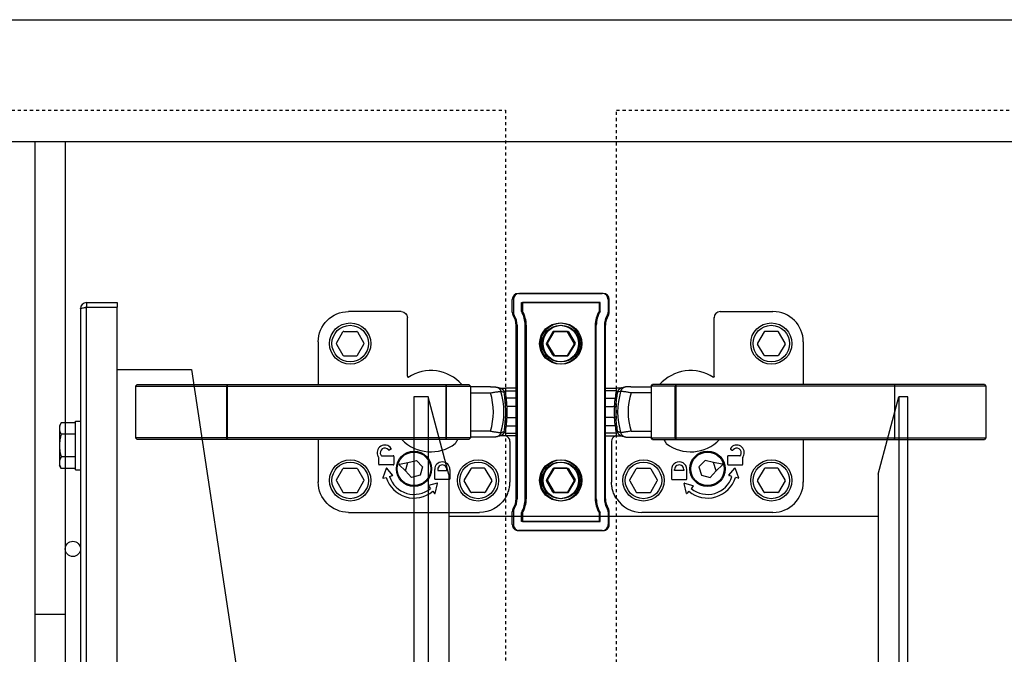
# Model space of a CAD drawing. Header units: millimetres. Extents: x -56303 to -45239, y -20463 to -4540.
# Tile 158 of 256: x -49528 to -49496, y -15296 to -15276. Entities that reach past the tile are written whole.
import ezdxf

# ---------------------------------------------------------------- set-up
doc = ezdxf.new("R2010")
doc.units = ezdxf.units.MM
doc.linetypes.add('Dashed3cust', pattern=[2, 1, -1])
doc.layers.add('_HVAC_urzadzenia', color=220, linetype='Continuous', lineweight=35)

# ---------------------------------------------------------------- blocks, each defined once
blk = doc.blocks.new('A$C69557CD5')
at = {"lineweight": -3}
for p, q in [((384.56, 925), (2974.56, 925)), ((386.56, 885), (2972.56, 885)), ((958.56, 885), (958.56, 130)), ((958.56, 885), (968.56, 885)), ((968.56, 885), (968.56, 130)), ((1094.57, 761.76), (1235.6, 761.76)), ((968.56, 729.47), (958.56, 729.47))]:
    blk.add_line(p, q, dxfattribs=at)
at = {"linetype": 'Dashed3cust', "lineweight": -3}
for p, q in [((782.96, 895.31), (1113.16, 895.31)), ((1113.16, 895.31), (1113.16, 119.69)), ((1149.68, 895.31), (1844.44, 895.31)), ((1149.68, 119.69), (1149.68, 895.31))]:
    blk.add_line(p, q, dxfattribs=at)
at = {"linetype": 'Continuous', "lineweight": -3}
for p, q in [((1117.42, 835.04), (1144.92, 835.04)), ((1145.28, 835.04), (1117.78, 835.04)), ((975.56, 832), (985.56, 832)), ((975.56, 832), (975.56, 830.5)), ((985.56, 832), (985.56, 830.5)), ((1115.42, 828.84), (1115.42, 833.04)), ((1115.78, 833.04), (1115.78, 828.84)), ((1118.42, 829.12), (1118.42, 832.04)), ((1118.42, 832.04), (1143.92, 832.04)), ((1118.78, 832.04), (1118.78, 829.12)), ((1144.28, 832.04), (1118.78, 832.04)), ((1143.92, 832.04), (1143.92, 829.12)), ((1144.28, 829.12), (1144.28, 832.04)), ((1146.92, 833.04), (1146.92, 828.84)), ((1147.28, 828.84), (1147.28, 833.04)), ((973.56, 830), (973.56, 204)), ((975.42, 830.48), (975.56, 830.5)), ((975.56, 830.5), (985.56, 830.5)), ((975.56, 203.5), (975.56, 830.5)), ((985.56, 203.5), (985.56, 830.5)), ((1078.97, 829.04), (1061.65, 829.04)), ((1183.73, 829.04), (1201.05, 829.04)), ((1080.97, 807.86), (1080.97, 827.05)), ((1181.73, 807.86), (1181.73, 827.05)), ((1057.64, 818.69), (1059.77, 822.39)), ((1060.03, 822.54), (1064.3, 822.54)), ((1064.56, 822.39), (1066.7, 818.69)), ((1116.67, 767.54), (1116.67, 824.54)), ((1117.03, 824.54), (1117.03, 767.54)), ((1119.67, 767.54), (1119.67, 824.54)), ((1120.03, 824.54), (1120.03, 767.54)), ((1128.77, 822.39), (1126.64, 818.69)), ((1127, 818.69), (1129.14, 822.39)), ((1133.3, 822.54), (1129.03, 822.54)), ((1129.4, 822.54), (1133.67, 822.54)), ((1135.7, 818.69), (1133.56, 822.39)), ((1133.93, 822.39), (1136.07, 818.69)), ((1142.67, 824.54), (1142.67, 767.54)), ((1143.03, 767.54), (1143.03, 824.54)), ((1145.67, 824.54), (1145.67, 767.54)), ((1146.03, 767.54), (1146.03, 824.54)), ((1198.14, 822.39), (1196, 818.69)), ((1202.67, 822.54), (1198.4, 822.54)), ((1205.07, 818.69), (1202.93, 822.39)), ((1051.67, 819.06), (1051.67, 805.04)), ((1211.03, 819.06), (1211.03, 805.04)), ((1057.64, 818.39), (1059.77, 814.69)), ((1064.56, 814.69), (1066.7, 818.39)), ((1128.77, 814.69), (1126.64, 818.39)), ((1127, 818.39), (1129.14, 814.69)), ((1135.7, 818.39), (1133.56, 814.69)), ((1133.93, 814.69), (1136.07, 818.39)), ((1198.14, 814.69), (1196, 818.39)), ((1205.07, 818.39), (1202.93, 814.69)), ((1060.03, 814.54), (1064.3, 814.54)), ((1133.3, 814.54), (1129.03, 814.54)), ((1129.4, 814.54), (1133.67, 814.54)), ((1202.67, 814.54), (1198.4, 814.54)), ((985.56, 810), (1010.06, 810)), ((1010.06, 810), (1085.06, 310.01)), ((992.17, 805.04), (991.67, 804.54)), ((991.67, 804.54), (991.67, 787.54)), ((991.67, 804.54), (1101.67, 804.54)), ((992.17, 805.04), (1101.17, 805.04)), ((1021.72, 805.04), (1021.62, 804.54)), ((1021.62, 787.54), (1021.62, 804.54)), ((1021.72, 805.04), (1021.72, 787.04)), ((1082.92, 805.04), (1082.93, 805.05)), ((1093.56, 805.04), (1093.77, 804.54)), ((1093.56, 805.04), (1093.56, 787.04)), ((1093.77, 787.54), (1093.77, 804.54)), ((1101.67, 804.54), (1101.17, 805.04)), ((1101.19, 805.03), (1101.25, 804.97)), ((1101.25, 804.97), (1101.34, 804.88)), ((1101.34, 804.88), (1101.43, 804.79)), ((1101.43, 804.79), (1101.51, 804.7)), ((1101.51, 804.7), (1101.67, 804.54)), ((1101.67, 804.54), (1101.67, 787.54)), ((1108.3, 804.34), (1101.67, 804.34)), ((1101.67, 802.34), (1108.22, 802.34)), ((1108.3, 804.34), (1108.46, 804.34)), ((1108.46, 804.34), (1108.63, 804.33)), ((1108.63, 804.33), (1108.78, 804.33)), ((1108.78, 804.33), (1108.93, 804.33)), ((1108.93, 804.33), (1109.06, 804.33)), ((1109.06, 804.33), (1109.18, 804.32)), ((1109.18, 804.32), (1109.29, 804.32)), ((1109.29, 804.32), (1109.39, 804.31)), ((1109.39, 804.31), (1109.49, 804.31)), ((1109.49, 804.31), (1109.57, 804.3)), ((1109.57, 804.3), (1109.65, 804.3)), ((1109.65, 804.3), (1109.69, 804.3)), ((1109.69, 804.3), (1109.73, 804.29)), ((1109.73, 804.29), (1109.76, 804.29)), ((1109.76, 804.29), (1109.79, 804.29)), ((1109.79, 804.29), (1109.83, 804.28)), ((1109.83, 804.28), (1109.86, 804.28)), ((1109.86, 804.28), (1109.89, 804.28)), ((1109.89, 804.28), (1109.92, 804.27)), ((1109.92, 804.27), (1109.95, 804.27)), ((1109.95, 804.27), (1109.98, 804.27)), ((1109.98, 804.27), (1110.01, 804.26)), ((1110.01, 804.26), (1110.04, 804.26)), ((1110.04, 804.26), (1110.07, 804.25)), ((1110.07, 804.25), (1110.1, 804.25)), ((1110.1, 804.25), (1110.13, 804.24)), ((1110.13, 804.24), (1110.16, 804.24)), ((1110.16, 804.24), (1110.19, 804.23)), ((1110.19, 804.23), (1110.22, 804.22)), ((1110.22, 804.22), (1110.25, 804.22)), ((1110.25, 804.22), (1110.28, 804.21)), ((1110.28, 804.21), (1110.3, 804.21)), ((1110.3, 804.21), (1110.84, 804.06)), ((1110.84, 804.06), (1111.4, 803.91)), ((1111.33, 803.93), (1111.33, 803.93)), ((1111.33, 803.93), (1111.34, 803.93)), ((1111.34, 803.93), (1111.36, 803.93)), ((1111.36, 803.93), (1111.37, 803.93)), ((1111.37, 803.93), (1111.41, 803.93)), ((1111.41, 803.93), (1111.45, 803.92)), ((1111.45, 803.92), (1111.5, 803.92)), ((1111.5, 803.92), (1111.56, 803.91)), ((1111.56, 803.91), (1111.62, 803.91)), ((1111.62, 803.91), (1111.7, 803.91)), ((1111.7, 803.91), (1111.78, 803.9)), ((1111.78, 803.9), (1111.87, 803.9)), ((1111.87, 803.9), (1111.97, 803.89)), ((1111.97, 803.89), (1112.07, 803.89)), ((1112.07, 803.89), (1112.19, 803.89)), ((1112.19, 803.89), (1112.32, 803.88)), ((1112.32, 803.88), (1112.45, 803.88)), ((1112.45, 803.88), (1112.6, 803.88)), ((1112.6, 803.88), (1112.76, 803.88)), ((1112.76, 803.88), (1112.92, 803.87)), ((1112.92, 803.87), (1113.1, 803.87)), ((1116.67, 803.87), (1113.1, 803.87)), ((1113.16, 803.87), (1113.16, 802.96)), ((1113.16, 802.96), (1116.67, 802.96)), ((1146.03, 803.87), (1149.6, 803.87)), ((1149.54, 802.96), (1146.03, 802.96)), ((1149.54, 803.87), (1149.54, 802.96)), ((1149.78, 803.87), (1149.6, 803.87)), ((1149.95, 803.88), (1149.78, 803.87)), ((1150.1, 803.88), (1149.95, 803.88)), ((1150.25, 803.88), (1150.1, 803.88)), ((1150.39, 803.88), (1150.25, 803.88)), ((1150.51, 803.89), (1150.39, 803.88)), ((1150.63, 803.89), (1150.51, 803.89)), ((1150.74, 803.89), (1150.63, 803.89)), ((1150.84, 803.9), (1150.74, 803.89)), ((1150.93, 803.9), (1150.84, 803.9)), ((1151.01, 803.91), (1150.93, 803.9)), ((1151.08, 803.91), (1151.01, 803.91)), ((1151.15, 803.91), (1151.08, 803.91)), ((1151.2, 803.92), (1151.15, 803.91)), ((1151.25, 803.92), (1151.2, 803.92)), ((1151.3, 803.93), (1151.25, 803.92)), ((1151.86, 804.06), (1151.3, 803.91)), ((1151.33, 803.93), (1151.3, 803.93)), ((1151.35, 803.93), (1151.33, 803.93)), ((1151.36, 803.93), (1151.35, 803.93)), ((1151.37, 803.93), (1151.36, 803.93)), ((1151.37, 803.93), (1151.37, 803.93)), ((1152.4, 804.21), (1151.86, 804.06)), ((1152.42, 804.21), (1152.4, 804.21)), ((1152.45, 804.22), (1152.42, 804.21)), ((1152.48, 804.22), (1152.45, 804.22)), ((1152.51, 804.23), (1152.48, 804.22)), ((1152.54, 804.24), (1152.51, 804.23)), ((1152.57, 804.24), (1152.54, 804.24)), ((1152.6, 804.25), (1152.57, 804.24)), ((1152.63, 804.25), (1152.6, 804.25)), ((1152.66, 804.26), (1152.63, 804.25)), ((1152.69, 804.26), (1152.66, 804.26)), ((1152.72, 804.27), (1152.69, 804.26)), ((1152.75, 804.27), (1152.72, 804.27)), ((1152.78, 804.27), (1152.75, 804.27)), ((1152.81, 804.28), (1152.78, 804.27)), ((1152.84, 804.28), (1152.81, 804.28)), ((1152.88, 804.28), (1152.84, 804.28)), ((1152.91, 804.29), (1152.88, 804.28)), ((1152.94, 804.29), (1152.91, 804.29)), ((1152.98, 804.29), (1152.94, 804.29)), ((1153.01, 804.3), (1152.98, 804.29)), ((1153.05, 804.3), (1153.01, 804.3)), ((1153.13, 804.3), (1153.05, 804.3)), ((1153.22, 804.31), (1153.13, 804.3)), ((1153.31, 804.31), (1153.22, 804.31)), ((1153.41, 804.32), (1153.31, 804.31)), ((1153.52, 804.32), (1153.41, 804.32)), ((1153.64, 804.33), (1153.52, 804.32)), ((1153.78, 804.33), (1153.64, 804.33)), ((1153.92, 804.33), (1153.78, 804.33)), ((1154.08, 804.33), (1153.92, 804.33)), ((1154.24, 804.34), (1154.08, 804.33)), ((1154.41, 804.34), (1154.24, 804.34)), ((1154.41, 804.34), (1161.03, 804.34)), ((1161.03, 802.34), (1154.48, 802.34)), ((1161.03, 804.54), (1161.53, 805.04)), ((1161.19, 804.7), (1161.03, 804.54)), ((1161.03, 804.54), (1161.03, 787.54)), ((1271.03, 804.54), (1161.03, 804.54)), ((1161.28, 804.79), (1161.19, 804.7)), ((1161.36, 804.88), (1161.28, 804.79)), ((1161.45, 804.97), (1161.36, 804.88)), ((1161.52, 805.03), (1161.45, 804.97)), ((1270.53, 805.04), (1161.53, 805.04)), ((1169.15, 805.04), (1168.93, 804.54)), ((1168.93, 787.54), (1168.93, 804.54)), ((1169.15, 805.04), (1169.15, 787.04)), ((1179.78, 805.04), (1179.77, 805.05)), ((1240.98, 805.04), (1240.98, 787.04)), ((1240.98, 805.04), (1241.09, 804.54)), ((1241.09, 787.54), (1241.09, 804.54)), ((1270.53, 805.04), (1271.03, 804.54)), ((1271.03, 804.54), (1271.03, 787.54)), ((1083.07, 801), (1083.07, 323.28)), ((1087.74, 801), (1083.07, 801)), ((1094.57, 775.5), (1087.74, 801)), ((1087.74, 801), (1087.74, 307.33)), ((1116.67, 800.56), (1113.47, 800.56)), ((1146.03, 800.56), (1149.24, 800.56)), ((1235.6, 775.63), (1242.4, 801)), ((1242.4, 801), (1242.4, 233)), ((1245.37, 801), (1242.4, 801)), ((1245.37, 233), (1245.37, 801)), ((1116.67, 797.84), (1113.7, 797.84)), ((1146.03, 797.84), (1149, 797.84)), ((971.96, 793), (973.56, 793)), ((971.96, 777), (971.96, 793)), ((1113.7, 794.25), (1116.67, 794.25)), ((1149, 794.25), (1146.03, 794.25)), ((967.24, 792.51), (966.66, 791.5)), ((966.66, 791.5), (966.66, 778.5)), ((971.96, 792.51), (967.24, 792.51)), ((1108.22, 789.75), (1101.67, 789.75)), ((1113.47, 791.53), (1116.67, 791.53)), ((1149.24, 791.53), (1146.03, 791.53)), ((1154.48, 789.75), (1161.03, 789.75)), ((971.96, 788.75), (967.24, 788.75)), ((991.67, 787.54), (992.17, 787.04)), ((1101.67, 787.54), (991.67, 787.54)), ((1101.17, 787.04), (992.17, 787.04)), ((1021.72, 787.04), (1021.62, 787.54)), ((1051.67, 787.04), (1051.67, 773.03)), ((1093.56, 787.04), (1093.77, 787.54)), ((1101.17, 787.04), (1101.67, 787.54)), ((1101.25, 787.12), (1101.19, 787.05)), ((1101.34, 787.21), (1101.25, 787.12)), ((1101.43, 787.3), (1101.34, 787.21)), ((1101.51, 787.39), (1101.43, 787.3)), ((1101.6, 787.48), (1101.51, 787.39)), ((1108.3, 787.75), (1101.67, 787.75)), ((1108.46, 787.75), (1108.3, 787.75)), ((1108.63, 787.75), (1108.46, 787.75)), ((1108.78, 787.76), (1108.63, 787.75)), ((1108.93, 787.76), (1108.78, 787.76)), ((1109.06, 787.76), (1108.93, 787.76)), ((1109.18, 787.77), (1109.06, 787.76)), ((1109.29, 787.77), (1109.18, 787.77)), ((1109.39, 787.77), (1109.29, 787.77)), ((1109.49, 787.78), (1109.39, 787.77)), ((1109.57, 787.78), (1109.49, 787.78)), ((1109.65, 787.79), (1109.57, 787.78)), ((1109.69, 787.79), (1109.65, 787.79)), ((1109.73, 787.79), (1109.69, 787.79)), ((1109.76, 787.8), (1109.73, 787.79)), ((1109.79, 787.8), (1109.76, 787.8)), ((1109.83, 787.8), (1109.79, 787.8)), ((1109.86, 787.81), (1109.83, 787.8)), ((1109.89, 787.81), (1109.86, 787.81)), ((1109.92, 787.81), (1109.89, 787.81)), ((1109.95, 787.82), (1109.92, 787.81)), ((1109.98, 787.82), (1109.95, 787.82)), ((1110.01, 787.83), (1109.98, 787.82)), ((1110.04, 787.83), (1110.01, 787.83)), ((1110.07, 787.83), (1110.04, 787.83)), ((1110.1, 787.84), (1110.07, 787.83)), ((1110.13, 787.84), (1110.1, 787.84)), ((1110.16, 787.85), (1110.13, 787.84)), ((1110.19, 787.86), (1110.16, 787.85)), ((1110.22, 787.86), (1110.19, 787.86)), ((1110.25, 787.87), (1110.22, 787.86)), ((1110.28, 787.88), (1110.25, 787.87)), ((1110.66, 787.98), (1110.28, 787.88)), ((1111.22, 788.12), (1110.66, 787.98)), ((1111.4, 788.17), (1111.22, 788.12)), ((1111.34, 788.16), (1111.33, 788.15)), ((1111.35, 788.16), (1111.34, 788.16)), ((1111.37, 788.16), (1111.35, 788.16)), ((1111.39, 788.16), (1111.37, 788.16)), ((1111.43, 788.16), (1111.39, 788.16)), ((1111.48, 788.17), (1111.43, 788.16)), ((1111.53, 788.17), (1111.48, 788.17)), ((1111.6, 788.18), (1111.53, 788.17)), ((1111.67, 788.18), (1111.6, 788.18)), ((1111.75, 788.19), (1111.67, 788.18)), ((1111.84, 788.19), (1111.75, 788.19)), ((1111.94, 788.19), (1111.84, 788.19)), ((1112.05, 788.2), (1111.94, 788.19)), ((1112.16, 788.2), (1112.05, 788.2)), ((1112.29, 788.2), (1112.16, 788.2)), ((1112.43, 788.21), (1112.29, 788.2)), ((1112.58, 788.21), (1112.43, 788.21)), ((1112.75, 788.21), (1112.58, 788.21)), ((1112.92, 788.21), (1112.75, 788.21)), ((1113.1, 788.22), (1112.92, 788.21)), ((1116.67, 788.22), (1113.1, 788.22)), ((1113.16, 789.13), (1113.16, 788.22)), ((1113.16, 789.13), (1116.67, 789.13)), ((1114.67, 786.35), (1114.67, 773.03)), ((1149.54, 789.13), (1146.03, 789.13)), ((1146.03, 788.22), (1149.61, 788.22)), ((1148.03, 786.35), (1148.03, 773.03)), ((1149.54, 789.13), (1149.54, 788.22)), ((1149.61, 788.22), (1149.79, 788.21)), ((1149.79, 788.21), (1149.96, 788.21)), ((1149.96, 788.21), (1150.12, 788.21)), ((1150.12, 788.21), (1150.27, 788.21)), ((1150.27, 788.21), (1150.41, 788.2)), ((1150.41, 788.2), (1150.54, 788.2)), ((1150.54, 788.2), (1150.66, 788.2)), ((1150.66, 788.2), (1150.77, 788.19)), ((1150.77, 788.19), (1150.87, 788.19)), ((1150.87, 788.19), (1150.95, 788.19)), ((1150.95, 788.19), (1151.04, 788.18)), ((1151.04, 788.18), (1151.11, 788.18)), ((1151.11, 788.18), (1151.17, 788.17)), ((1151.17, 788.17), (1151.23, 788.17)), ((1151.23, 788.17), (1151.28, 788.16)), ((1151.28, 788.16), (1151.32, 788.16)), ((1151.3, 788.17), (1151.49, 788.12)), ((1151.32, 788.16), (1151.33, 788.16)), ((1151.33, 788.16), (1151.35, 788.16)), ((1151.35, 788.16), (1151.36, 788.16)), ((1151.36, 788.16), (1151.37, 788.15)), ((1151.49, 788.12), (1152.05, 787.98)), ((1152.05, 787.98), (1152.42, 787.88)), ((1152.42, 787.88), (1152.45, 787.87)), ((1152.45, 787.87), (1152.48, 787.86)), ((1152.48, 787.86), (1152.51, 787.86)), ((1152.51, 787.86), (1152.54, 787.85)), ((1152.54, 787.85), (1152.57, 787.84)), ((1152.57, 787.84), (1152.6, 787.84)), ((1152.6, 787.84), (1152.63, 787.83)), ((1152.63, 787.83), (1152.66, 787.83)), ((1152.66, 787.83), (1152.69, 787.83)), ((1152.69, 787.83), (1152.72, 787.82)), ((1152.72, 787.82), (1152.75, 787.82)), ((1152.75, 787.82), (1152.78, 787.81)), ((1152.78, 787.81), (1152.81, 787.81)), ((1152.81, 787.81), (1152.84, 787.81)), ((1152.84, 787.81), (1152.88, 787.8)), ((1152.88, 787.8), (1152.91, 787.8)), ((1152.91, 787.8), (1152.94, 787.8)), ((1152.94, 787.8), (1152.98, 787.79)), ((1152.98, 787.79), (1153.01, 787.79)), ((1153.01, 787.79), (1153.05, 787.79)), ((1153.05, 787.79), (1153.13, 787.78)), ((1153.13, 787.78), (1153.22, 787.78)), ((1153.22, 787.78), (1153.31, 787.77)), ((1153.31, 787.77), (1153.41, 787.77)), ((1153.41, 787.77), (1153.52, 787.77)), ((1153.52, 787.77), (1153.64, 787.76)), ((1153.64, 787.76), (1153.78, 787.76)), ((1153.78, 787.76), (1153.92, 787.76)), ((1153.92, 787.76), (1154.08, 787.75)), ((1154.08, 787.75), (1154.24, 787.75)), ((1154.24, 787.75), (1154.41, 787.75)), ((1154.41, 787.75), (1161.03, 787.75)), ((1161.53, 787.04), (1161.03, 787.54)), ((1161.03, 787.54), (1271.03, 787.54)), ((1161.1, 787.48), (1161.19, 787.39)), ((1161.19, 787.39), (1161.28, 787.3)), ((1161.28, 787.3), (1161.36, 787.21)), ((1161.36, 787.21), (1161.45, 787.12)), ((1161.45, 787.12), (1161.52, 787.05)), ((1161.53, 787.04), (1270.53, 787.04)), ((1169.15, 787.04), (1168.93, 787.54)), ((1211.03, 787.04), (1211.03, 773.03)), ((1240.98, 787.04), (1241.09, 787.54)), ((1271.03, 787.54), (1270.53, 787.04)), ((1075.53, 783.8), (1075.01, 783.5)), ((1187.17, 783.8), (1187.7, 783.5)), ((971.96, 781.25), (967.24, 781.25)), ((1071.5, 781.19), (1071.38, 781.41)), ((1071.53, 778.85), (1071.53, 781.09)), ((1072.25, 781.91), (1072.34, 781.75)), ((1072.51, 781.65), (1076.33, 781.65)), ((1076.53, 781.45), (1076.53, 778.85)), ((1081.12, 779.46), (1083.96, 780.14)), ((1083.96, 780.14), (1085.97, 778.03)), ((1178.74, 780.14), (1176.74, 778.03)), ((1181.58, 779.46), (1178.74, 780.14)), ((1186.17, 781.45), (1186.17, 778.85)), ((1190.19, 781.65), (1186.37, 781.65)), ((1190.46, 781.91), (1190.36, 781.75)), ((1191.17, 778.85), (1191.17, 781.09)), ((1191.2, 781.19), (1191.32, 781.41)), ((967.24, 777.49), (966.66, 778.5)), ((971.96, 777.49), (967.24, 777.49)), ((971.96, 777), (973.56, 777)), ((1057.64, 773.69), (1059.77, 777.39)), ((1060.03, 777.54), (1064.3, 777.54)), ((1064.56, 777.39), (1066.7, 773.69)), ((1076.33, 778.65), (1071.73, 778.65)), ((1074.04, 777.52), (1072.92, 774.37)), ((1076.1, 775.33), (1074.21, 777.55)), ((1078.26, 778.65), (1080.3, 776.68)), ((1078.34, 778.9), (1081.12, 779.45)), ((1080.29, 776.67), (1081.12, 779.46)), ((1082.3, 774.55), (1080.29, 776.67)), ((1085.97, 778.03), (1085.14, 775.23)), ((1089.93, 774.05), (1089.93, 777.15)), ((1090.93, 777.15), (1090.93, 776.85)), ((1090.93, 776.85), (1093.93, 776.85)), ((1093.93, 776.85), (1093.93, 777.15)), ((1094.93, 777.15), (1094.93, 774.05)), ((1101.77, 777.39), (1099.64, 773.69)), ((1106.3, 777.54), (1102.03, 777.54)), ((1108.7, 773.69), (1106.56, 777.39)), ((1128.77, 777.39), (1126.64, 773.69)), ((1127, 773.69), (1129.14, 777.39)), ((1133.3, 777.54), (1129.03, 777.54)), ((1129.4, 777.54), (1133.67, 777.54)), ((1135.7, 773.69), (1133.56, 777.39)), ((1133.93, 777.39), (1136.07, 773.69)), ((1154, 773.69), (1156.14, 777.39)), ((1156.4, 777.54), (1160.67, 777.54)), ((1160.93, 777.39), (1163.07, 773.69)), ((1167.77, 777.15), (1167.77, 774.05)), ((1168.77, 776.85), (1168.77, 777.15)), ((1171.77, 776.85), (1168.77, 776.85)), ((1171.77, 777.15), (1171.77, 776.85)), ((1172.77, 774.05), (1172.77, 777.15)), ((1176.74, 778.03), (1177.57, 775.23)), ((1180.4, 774.55), (1182.41, 776.67)), ((1182.41, 776.67), (1181.58, 779.46)), ((1184.36, 778.9), (1181.58, 779.45)), ((1184.44, 778.65), (1182.4, 776.68)), ((1186.37, 778.65), (1190.97, 778.65)), ((1186.6, 775.33), (1188.5, 777.55)), ((1188.67, 777.52), (1189.78, 774.37)), ((1198.14, 777.39), (1196, 773.69)), ((1202.67, 777.54), (1198.4, 777.54)), ((1205.07, 773.69), (1202.93, 777.39)), ((1057.64, 773.39), (1059.77, 769.69)), ((1064.56, 769.69), (1066.7, 773.39)), ((1073.05, 774.24), (1073.96, 774.52)), ((1075.1, 774.87), (1076.06, 775.17)), ((1085.14, 775.23), (1082.3, 774.55)), ((1094.73, 773.85), (1090.13, 773.85)), ((1094.57, 775.5), (1094.57, 300.5)), ((1101.77, 769.69), (1099.64, 773.39)), ((1108.7, 773.39), (1106.56, 769.69)), ((1128.77, 769.69), (1126.64, 773.39)), ((1127, 773.39), (1129.14, 769.69)), ((1135.7, 773.39), (1133.56, 769.69)), ((1133.93, 769.69), (1136.07, 773.39)), ((1154, 773.39), (1156.14, 769.69)), ((1160.93, 769.69), (1163.07, 773.39)), ((1167.97, 773.85), (1172.57, 773.85)), ((1177.57, 775.23), (1180.4, 774.55)), ((1187.6, 774.87), (1186.65, 775.17)), ((1189.66, 774.24), (1188.75, 774.52)), ((1198.14, 769.69), (1196, 773.39)), ((1205.07, 773.39), (1202.93, 769.69)), ((1235.6, 775.63), (1235.6, 712.77)), ((1087.88, 771.67), (1088.52, 770.9)), ((1090.72, 772.66), (1087.92, 771.83)), ((1089.29, 769.98), (1089.9, 769.25)), ((1090.07, 769.29), (1090.85, 772.54)), ((1172.63, 769.29), (1171.85, 772.54)), ((1171.98, 772.66), (1174.78, 771.83)), ((1173.42, 769.98), (1172.81, 769.25)), ((1174.83, 771.67), (1174.19, 770.9)), ((1060.03, 769.54), (1064.3, 769.54)), ((1106.3, 769.54), (1102.03, 769.54)), ((1133.3, 769.54), (1129.03, 769.54)), ((1129.4, 769.54), (1133.67, 769.54)), ((1156.4, 769.54), (1160.67, 769.54)), ((1202.67, 769.54), (1198.4, 769.54)), ((1061.65, 763.04), (1104.68, 763.04)), ((1115.42, 759.04), (1115.42, 763.25)), ((1115.78, 763.25), (1115.78, 759.04)), ((1118.42, 760.04), (1118.42, 762.97)), ((1118.78, 762.97), (1118.78, 760.04)), ((1143.92, 762.97), (1143.92, 760.04)), ((1144.28, 760.04), (1144.28, 762.97)), ((1146.92, 763.25), (1146.92, 759.04)), ((1147.28, 759.04), (1147.28, 763.25)), ((1201.05, 763.04), (1158.02, 763.04)), ((1144.92, 757.04), (1117.42, 757.04)), ((1117.78, 757.04), (1145.28, 757.04)), ((1143.92, 760.04), (1118.42, 760.04)), ((1118.78, 760.04), (1144.28, 760.04))]:
    blk.add_line(p, q, dxfattribs=at)
for centre, major_axis, ratio, start_param, end_param in [((1117.42, 833.04), (-1.41, 1.41), 1, -0.785398, 0.785398), ((1117.78, 833.04), (-1.41, 1.41), 1, -0.785398, 0.785398), ((1144.92, 833.04), (1.41, 1.41), 1, 5.497787, 7.068583), ((1145.28, 833.04), (1.41, 1.41), 1, 5.497787, 7.068583), ((975.56, 830), (-1.41, 1.41), 1, -0.785398, 0.785398), ((990.37, 736.67), (-67.17, 67.17), 1, -0.627361, -0.624734), ((1117.42, 828.84), (-1.41, 1.41), 1, 0.785398, 1.351962), ((1117.78, 828.84), (1.41, 1.41), 1, 2.356194, 2.922759), ((1110.67, 824.54), (-6.36, 6.36), 1, 3.926991, 4.460332), ((1111.03, 824.54), (6.36, 6.36), 1, 5.497787, 6.031136), ((1151.67, 824.54), (6.36, 6.36), 1, 1.822846, 2.356194), ((1152.03, 824.54), (-6.36, 6.36), 1, 0.252057, 0.785398), ((1144.92, 828.84), (1.41, 1.41), 1, 4.931223, 5.497787), ((1145.28, 828.84), (-1.41, 1.41), 1, 3.360426, 3.926991), ((1183.74, 827.04), (-1.42, 1.42), 0.997265, -0.784029, 0.784029), ((1201.02, 819.03), (7.09, 7.09), 0.997265, 5.499157, 7.067214), ((1062.17, 818.54), (-4.79, 4.79), 1, 3.926991, 10.210176), ((1110.67, 824.54), (4.24, 4.24), 1, 5.497787, 6.064351), ((1111.03, 824.54), (4.24, 4.24), 1, 5.497787, 6.064351), ((1131.17, 818.54), (-4.79, 4.79), 1, 3.926991, 10.210176), ((1131.53, 818.54), (-4.79, 4.79), 1, 3.926991, 10.210176), ((1151.67, 824.54), (-4.24, 4.24), 1, 0.218834, 0.785398), ((1152.03, 824.54), (-4.24, 4.24), 1, 0.218834, 0.785398), ((1200.53, 818.54), (-4.79, 4.79), 1, 3.926991, 10.210176), ((1062.17, 818.54), (-4.24, 4.24), 1, 3.926991, 10.210176), ((1060.03, 822.24), (-0.212, 0.212), 1, -0.785398, 0.261799), ((1064.3, 822.24), (0.212, 0.212), 1, 6.021386, 7.068583), ((1131.17, 818.54), (-4.24, 4.24), 1, 3.926991, 10.210176), ((1131.53, 818.54), (-4.24, 4.24), 1, 3.926991, 10.210176), ((1129.03, 822.24), (-0.212, 0.212), 1, -0.785398, 0.261799), ((1129.4, 822.24), (0.212, 0.212), 1, 0.785398, 1.832596), ((1133.3, 822.24), (0.212, 0.212), 1, 6.021386, 7.068583), ((1133.67, 822.24), (-0.212, 0.212), 1, 4.45059, 5.497787), ((1200.53, 818.54), (-4.24, 4.24), 1, 3.926991, 10.210176), ((1198.4, 822.24), (0.212, 0.212), 1, 0.785398, 1.832596), ((1202.67, 822.24), (0.212, 0.212), 1, 6.021386, 7.068583), ((1057.9, 818.54), (-0.212, 0.212), 1, 0.261799, 1.308997), ((1066.44, 818.54), (-0.212, 0.212), 1, 3.403392, 4.45059), ((1126.9, 818.54), (-0.212, 0.212), 1, 0.261799, 1.308997), ((1127.26, 818.54), (-0.212, 0.212), 1, 0.261799, 1.308997), ((1135.44, 818.54), (0.212, 0.212), 1, 4.974188, 6.021386), ((1135.81, 818.54), (-0.212, 0.212), 1, 3.403392, 4.45059), ((1196.26, 818.54), (-0.212, 0.212), 1, 0.261799, 1.308997), ((1204.81, 818.54), (-0.212, 0.212), 1, 3.403392, 4.45059), ((1060.03, 814.84), (-0.212, 0.212), 1, 1.308997, 2.356194), ((1064.3, 814.84), (0.212, 0.212), 1, 3.926991, 4.974188), ((1129.03, 814.84), (-0.212, 0.212), 1, 1.308997, 2.356194), ((1129.4, 814.84), (-0.212, 0.212), 1, 1.308997, 2.356194), ((1133.3, 814.84), (0.212, 0.212), 1, 3.926991, 4.974188), ((1133.67, 814.84), (0.212, 0.212), 1, 3.926991, 4.974188), ((1198.4, 814.84), (-0.212, 0.212), 1, 1.308997, 2.356194), ((1202.67, 814.84), (0.212, 0.212), 1, 3.926991, 4.974188), ((1088.67, 796.04), (-9.62, 9.62), 1, 4.650227, 6.077761), ((1174.03, 796.04), (9.62, 9.62), 1, 0.205424, 1.632958), ((1088.67, 796.04), (-14.53, 14.53), 1, 3.615683, 4.238298), ((1088.67, 796.04), (16.96, 16.96), 1, 5.211069, 5.784505), ((1088.35, 798.91), (17.47, 17.47), 1, 5.57184, 5.64318), ((1088.34, 798.64), (-17.81, 17.81), 1, 4.003298, 4.099446), ((1174.36, 798.64), (17.81, 17.81), 1, 2.183739, 2.279888), ((1174.03, 796.04), (16.96, 16.96), 1, 2.069477, 2.642912), ((1174.35, 798.91), (17.47, 17.47), 1, 2.210802, 2.282142), ((1174.03, 796.04), (-14.53, 14.53), 1, 0.474091, 1.096706), ((1088.67, 796.04), (-17.4, 17.4), 1, 3.85552, 3.998462), ((1088.67, 796.04), (-17.75, 17.75), 1, 3.85552, 3.998462), ((1174.03, 796.04), (-17.75, 17.75), 1, 0.713927, 0.856869), ((1174.03, 796.04), (17.4, 17.4), 1, 2.284724, 2.427665), ((1088.35, 793.18), (17.46, 17.46), 1, 5.352393, 5.423737), ((1088.35, 793.45), (17.81, 17.81), 1, 5.325328, 5.421484), ((1174.36, 793.45), (-17.81, 17.81), 1, 0.861701, 0.957857), ((1174.35, 793.18), (17.46, 17.46), 1, 2.430245, 2.501589), ((1088.67, 796.04), (9.26, 9.26), 1, 3.11361, 4.585876), ((1112.67, 786.35), (1.41, 1.41), 1, 5.497189, 6.70784), ((1150.03, 786.35), (-1.41, 1.41), 1, -0.424654, 0.785996), ((1174.03, 796.04), (-9.26, 9.26), 1, 1.697309, 3.169576), ((1073.55, 782.66), (1.77, 1.77), 1, 6.108452, 9.162979), ((1073.55, 782.66), (1.06, 1.06), 1, 6.139306, 9.162979), ((1074.91, 783.67), (-0.141, 0.141), 1, 1.426917, 2.879793), ((1075.43, 783.98), (0.141, 0.141), 1, 4.45059, 6.108452), ((1083.13, 777.35), (4.1, 4.1), 1, 5.497787, 11.780972), ((1083.13, 777.35), (-3.89, 3.89), 1, 3.926991, 10.210176), ((1083.13, 777.35), (-3.89, 3.89), 1, 3.926991, 10.210176), ((1179.57, 777.35), (4.1, 4.1), 1, 5.497787, 11.780972), ((1179.57, 777.35), (-3.89, 3.89), 1, 3.926991, 10.210176), ((1179.57, 777.35), (-3.89, 3.89), 1, 3.926991, 10.210176), ((1187.27, 783.98), (-0.141, 0.141), 1, 0.174733, 1.832596), ((1189.16, 782.66), (1.77, 1.77), 1, 4.974188, 8.028715), ((1187.8, 783.67), (0.141, 0.141), 1, 3.403392, 4.856268), ((1189.16, 782.66), (-1.06, 1.06), 1, 3.403392, 6.427065), ((1062.17, 773.54), (-4.79, 4.79), 1, 3.926991, 10.210176), ((1071.33, 781.09), (0.141, 0.141), 1, 5.497787, 6.021386), ((1072.51, 781.85), (-0.141, 0.141), 1, 1.308997, 2.356194), ((1076.33, 781.45), (-0.141, 0.141), 1, 3.926991, 5.497787), ((1092.43, 777.15), (-1.77, 1.77), 1, 3.926991, 7.068583), ((1104.17, 773.54), (-4.79, 4.79), 1, 3.926991, 10.210176), ((1131.17, 773.54), (-4.79, 4.79), 1, 3.926991, 10.210176), ((1131.53, 773.54), (-4.79, 4.79), 1, 3.926991, 10.210176), ((1158.53, 773.54), (-4.79, 4.79), 1, 3.926991, 10.210176), ((1170.27, 777.15), (1.77, 1.77), 1, 5.497787, 8.63938), ((1186.37, 781.45), (-0.141, 0.141), 1, -0.785398, 0.785398), ((1190.19, 781.85), (0.141, 0.141), 1, 3.926991, 4.974188), ((1191.37, 781.09), (0.141, 0.141), 1, 1.832596, 2.356194), ((1200.53, 773.54), (-4.79, 4.79), 1, 3.926991, 10.210176), ((1062.17, 773.54), (-4.24, 4.24), 1, 3.926991, 10.210176), ((1060.03, 777.24), (-0.212, 0.212), 1, -0.785398, 0.261799), ((1064.3, 777.24), (-0.212, 0.212), 1, 4.45059, 5.497787), ((1071.73, 778.85), (0.141, 0.141), 1, 2.356194, 3.926991), ((1074.13, 777.48), (-0.0707, 0.0707), 1, 4.633869, 6.728264), ((1076.33, 778.85), (0.141, 0.141), 1, 3.926991, 5.497787), ((1078.37, 778.76), (-0.106, 0.106), 1, -0.593412, 1.58825), ((1092.43, 777.15), (1.06, 1.06), 1, 5.497787, 8.63938), ((1104.17, 773.54), (-4.24, 4.24), 1, 3.926991, 10.210176), ((1102.03, 777.24), (-0.212, 0.212), 1, -0.785398, 0.261799), ((1106.3, 777.24), (-0.212, 0.212), 1, 4.45059, 5.497787), ((1131.17, 773.54), (-4.24, 4.24), 1, 3.926991, 10.210176), ((1131.53, 773.54), (-4.24, 4.24), 1, 3.926991, 10.210176), ((1129.03, 777.24), (-0.212, 0.212), 1, -0.785398, 0.261799), ((1129.4, 777.24), (-0.212, 0.212), 1, -0.785398, 0.261799), ((1133.3, 777.24), (0.212, 0.212), 1, 6.021386, 7.068583), ((1133.67, 777.24), (0.212, 0.212), 1, 6.021386, 7.068583), ((1158.53, 773.54), (-4.24, 4.24), 1, 3.926991, 10.210176), ((1156.4, 777.24), (-0.212, 0.212), 1, -0.785398, 0.261799), ((1160.67, 777.24), (0.212, 0.212), 1, 6.021386, 7.068583), ((1170.27, 777.15), (1.06, 1.06), 1, 5.497787, 8.63938), ((1184.34, 778.76), (0.106, 0.106), 1, 4.694936, 6.876597), ((1186.37, 778.85), (0.141, 0.141), 1, 2.356194, 3.926991), ((1188.57, 777.48), (0.0707, 0.0707), 1, 5.838107, 7.932502), ((1190.97, 778.85), (0.141, 0.141), 1, 3.926991, 5.497787), ((1200.53, 773.54), (-4.24, 4.24), 1, 3.926991, 10.210176), ((1198.4, 777.24), (-0.212, 0.212), 1, -0.785398, 0.261799), ((1202.67, 777.24), (0.212, 0.212), 1, 6.021386, 7.068583), ((1057.9, 773.54), (0.212, 0.212), 1, 1.832596, 2.879793), ((1066.44, 773.54), (0.212, 0.212), 1, 4.974188, 6.021386), ((1073.02, 774.34), (0.0707, 0.0707), 1, 2.015875, 4.225797), ((1083.13, 777.35), (6.79, 6.79), 1, 2.655001, 4.623022), ((1083.13, 777.35), (-5.94, 5.94), 1, 1.084205, 3.052226), ((1076.03, 775.26), (0.0707, 0.0707), 1, 4.225797, 6.204665), ((1090.13, 774.05), (0.141, 0.141), 1, 2.356194, 3.926991), ((1094.73, 774.05), (-0.141, 0.141), 1, 2.356194, 3.926991), ((1099.9, 773.54), (-0.212, 0.212), 1, 0.261799, 1.308997), ((1108.44, 773.54), (-0.212, 0.212), 1, 3.403392, 4.45059), ((1126.9, 773.54), (0.212, 0.212), 1, 1.832596, 2.879793), ((1127.26, 773.54), (0.212, 0.212), 1, 1.832596, 2.879793), ((1135.44, 773.54), (-0.212, 0.212), 1, 3.403392, 4.45059), ((1135.81, 773.54), (0.212, 0.212), 1, 4.974188, 6.021386), ((1154.26, 773.54), (-0.212, 0.212), 1, 0.261799, 1.308997), ((1162.81, 773.54), (-0.212, 0.212), 1, 3.403392, 4.45059), ((1167.97, 774.05), (0.141, 0.141), 1, 2.356194, 3.926991), ((1172.57, 774.05), (-0.141, 0.141), 1, 2.356194, 3.926991), ((1179.57, 777.35), (-6.79, 6.79), 1, 1.660163, 3.628184), ((1179.57, 777.35), (5.94, 5.94), 1, 3.23096, 5.19898), ((1186.68, 775.26), (0.0707, 0.0707), 1, 1.649317, 3.628184), ((1189.69, 774.34), (-0.0707, 0.0707), 1, 2.057388, 4.267311), ((1196.26, 773.54), (0.212, 0.212), 1, 1.832596, 2.879793), ((1204.81, 773.54), (0.212, 0.212), 1, 4.974188, 6.021386), ((1087.95, 771.73), (0.0707, 0.0707), 1, 1.073358, 3.052226), ((1090.75, 772.56), (0.0707, 0.0707), 1, 5.262148, 7.356543), ((1171.95, 772.56), (-0.0707, 0.0707), 1, -1.073358, 1.021037), ((1174.75, 771.73), (-0.0707, 0.0707), 1, 3.23096, 5.209827), ((1201.02, 773.06), (-7.09, 7.09), 0.997265, 2.357564, 3.925621), ((1060.03, 769.84), (0.212, 0.212), 1, 2.879793, 3.926991), ((1064.3, 769.84), (-0.212, 0.212), 1, 2.356194, 3.403392), ((1089.97, 769.31), (0.0707, 0.0707), 1, 3.052226, 5.262148), ((1102.03, 769.84), (-0.212, 0.212), 1, 1.308997, 2.356194), ((1106.3, 769.84), (-0.212, 0.212), 1, 2.356194, 3.403392), ((1110.67, 767.54), (-4.24, 4.24), 1, 3.360426, 3.926991), ((1111.03, 767.54), (-4.24, 4.24), 1, 3.360426, 3.926991), ((1110.67, 767.54), (6.36, 6.36), 1, 4.964438, 5.497787), ((1111.03, 767.54), (6.36, 6.36), 1, 4.964446, 5.497787), ((1129.03, 769.84), (-0.212, 0.212), 1, 1.308997, 2.356194), ((1129.4, 769.84), (-0.212, 0.212), 1, 1.308997, 2.356194), ((1133.3, 769.84), (-0.212, 0.212), 1, 2.356194, 3.403392), ((1133.67, 769.84), (0.212, 0.212), 1, 3.926991, 4.974188), ((1151.67, 767.54), (-6.36, 6.36), 1, 0.785398, 1.318739), ((1152.03, 767.54), (6.36, 6.36), 1, 2.356194, 2.889543), ((1151.67, 767.54), (4.24, 4.24), 1, 2.356194, 2.922759), ((1152.03, 767.54), (4.24, 4.24), 1, 2.356194, 2.922759), ((1158.05, 773.06), (7.09, 7.09), 0.997265, 2.948835, 3.925621), ((1156.4, 769.84), (-0.212, 0.212), 1, 1.308997, 2.356194), ((1160.67, 769.84), (0.212, 0.212), 1, 3.926991, 4.974188), ((1172.73, 769.31), (-0.0707, 0.0707), 1, 1.021037, 3.23096), ((1198.4, 769.84), (-0.212, 0.212), 1, 1.308997, 2.356194), ((1202.67, 769.84), (0.212, 0.212), 1, 3.926991, 4.974188), ((1117.42, 763.25), (-1.41, 1.41), 1, 0.218834, 0.785398), ((1117.78, 763.25), (-1.41, 1.41), 1, 0.218834, 0.785398), ((1144.92, 763.25), (-1.41, 1.41), 1, 3.926991, 4.493555), ((1145.28, 763.25), (1.41, 1.41), 1, 5.497787, 6.064351), ((1117.42, 759.04), (1.41, 1.41), 1, 2.356194, 3.926991), ((1117.78, 759.04), (1.41, 1.41), 1, 2.356194, 3.926991), ((1144.92, 759.04), (-1.41, 1.41), 1, 2.356194, 3.926991), ((1145.28, 759.04), (-1.41, 1.41), 1, 2.356194, 3.926991)]:
    blk.add_ellipse(centre, major_axis=major_axis, ratio=ratio, start_param=start_param, end_param=end_param, dxfattribs=at)
at = {"linetype": 'Continuous', "lineweight": -3, "extrusion": (0, 0, -1)}
for centre, major_axis, start_param, end_param in [((1061.68, 819.03), (-7.09, 7.09), 5.499157, 7.067214), ((1078.97, 827.04), (1.42, 1.42), -0.784029, 0.784029), ((1061.68, 773.06), (7.09, 7.09), 2.357564, 3.925621), ((1104.65, 773.06), (-7.09, 7.09), 2.948835, 3.925621)]:
    blk.add_ellipse(centre, major_axis=major_axis, ratio=0.997265, start_param=start_param, end_param=end_param, dxfattribs=at)
at = {"lineweight": -3}
blk.add_ellipse((971.06, 751.03), major_axis=(-1.77, 1.77), ratio=1, start_param=3.926991, end_param=10.210176, dxfattribs=at)
at = {"linetype": 'Continuous', "lineweight": -3}
for points, knots in [([(973.56, 830), (973.56, 830.05), (973.76, 830.15), (974.25, 830.28), (974.78, 830.37), (975.17, 830.44)], [0, 0, 0, 0, 0.0947, 0.304292, 1, 1, 1, 1]), ([(1080.97, 807.86), (1080.97, 807.82), (1080.98, 807.73), (1081.03, 807.6), (1081.11, 807.5), (1081.18, 807.44), (1081.22, 807.42)], [0, 0, 0, 0, 0.250038, 0.500055, 0.750043, 1, 1, 1, 1]), ([(1181.73, 807.86), (1181.73, 807.82), (1181.72, 807.73), (1181.67, 807.6), (1181.6, 807.5), (1181.53, 807.44), (1181.49, 807.42)], [0, 0, 0, 0, 0.250038, 0.500055, 0.750043, 1, 1, 1, 1]), ([(1101.19, 805.03), (1101.18, 805.04), (1101.18, 805.04), (1101.17, 805.04), (1101.17, 805.04)], [0, 0, 0, 0, 0.557247, 1, 1, 1, 1]), ([(1108.22, 802.34), (1108.42, 802.37), (1108.82, 802.44), (1109.4, 802.53), (1109.95, 802.62), (1110.44, 802.69), (1110.82, 802.74), (1111.08, 802.77), (1111.25, 802.79), (1111.39, 802.81), (1111.51, 802.82), (1111.6, 802.83), (1111.66, 802.83), (1111.68, 802.83)], [0, 0, 0, 0, 0.175275, 0.34536, 0.505209, 0.650043, 0.775469, 0.829669, 0.877613, 0.918919, 0.953258, 0.980354, 1, 1, 1, 1]), ([(1110.3, 804.21), (1110.38, 804.18), (1110.54, 804.13), (1110.77, 804.02), (1110.98, 803.88), (1111.17, 803.71), (1111.34, 803.52), (1111.49, 803.3), (1111.6, 803.07), (1111.66, 802.91), (1111.68, 802.83)], [0, 0, 0, 0, 0.124256, 0.248599, 0.37311, 0.497859, 0.6229, 0.748267, 0.87397, 1, 1, 1, 1]), ([(1111.4, 803.91), (1111.48, 803.89), (1111.65, 803.84), (1111.88, 803.72), (1112.1, 803.57), (1112.29, 803.4), (1112.46, 803.2), (1112.6, 802.98), (1112.71, 802.74), (1112.77, 802.57), (1112.79, 802.49)], [0, 0, 0, 0, 0.124251, 0.248591, 0.373101, 0.497852, 0.622897, 0.748267, 0.873973, 1, 1, 1, 1]), ([(1111.68, 802.83), (1111.77, 802.8), (1112.14, 802.69), (1112.51, 802.57), (1112.79, 802.49)], [0, 0, 0, 0, 0.251434, 1, 1, 1, 1]), ([(1151.3, 803.91), (1151.22, 803.89), (1151.05, 803.84), (1150.82, 803.72), (1150.61, 803.57), (1150.41, 803.4), (1150.24, 803.2), (1150.1, 802.98), (1149.99, 802.74), (1149.94, 802.57), (1149.91, 802.49)], [0, 0, 0, 0, 0.124251, 0.248591, 0.373101, 0.497852, 0.622897, 0.748267, 0.873973, 1, 1, 1, 1]), ([(1151.02, 802.83), (1150.93, 802.8), (1150.56, 802.69), (1150.19, 802.57), (1149.91, 802.49)], [0, 0, 0, 0, 0.251434, 1, 1, 1, 1]), ([(1152.4, 804.21), (1152.32, 804.18), (1152.16, 804.13), (1151.93, 804.02), (1151.72, 803.88), (1151.53, 803.71), (1151.36, 803.52), (1151.22, 803.3), (1151.1, 803.07), (1151.05, 802.91), (1151.02, 802.83)], [0, 0, 0, 0, 0.124256, 0.248599, 0.37311, 0.497859, 0.6229, 0.748267, 0.87397, 1, 1, 1, 1]), ([(1154.48, 802.34), (1154.28, 802.37), (1153.88, 802.44), (1153.3, 802.53), (1152.76, 802.62), (1152.26, 802.69), (1151.89, 802.74), (1151.62, 802.77), (1151.46, 802.79), (1151.31, 802.81), (1151.2, 802.82), (1151.1, 802.83), (1151.05, 802.83), (1151.02, 802.83)], [0, 0, 0, 0, 0.175275, 0.34536, 0.505209, 0.650043, 0.775469, 0.829669, 0.877613, 0.918919, 0.953258, 0.980354, 1, 1, 1, 1]), ([(1161.52, 805.03), (1161.52, 805.04), (1161.52, 805.04), (1161.53, 805.04), (1161.53, 805.04)], [0, 0, 0, 0, 0.557247, 1, 1, 1, 1]), ([(1113.21, 797.8), (1113.19, 798.06), (1113.15, 798.57), (1113.09, 799.32), (1113.04, 800.04), (1113, 800.51), (1112.98, 800.74)], [0, 0, 0, 0, 0.263884, 0.522113, 0.76921, 1, 1, 1, 1]), ([(1113.7, 797.84), (1113.68, 798.08), (1113.64, 798.55), (1113.58, 799.25), (1113.52, 799.91), (1113.48, 800.35), (1113.47, 800.56)], [0, 0, 0, 0, 0.263365, 0.521321, 0.768572, 1, 1, 1, 1]), ([(1149, 797.84), (1149.02, 798.08), (1149.06, 798.55), (1149.12, 799.25), (1149.18, 799.91), (1149.22, 800.35), (1149.24, 800.56)], [0, 0, 0, 0, 0.263365, 0.521321, 0.768572, 1, 1, 1, 1]), ([(1149.49, 797.8), (1149.51, 798.06), (1149.55, 798.57), (1149.61, 799.32), (1149.67, 800.04), (1149.7, 800.51), (1149.72, 800.74)], [0, 0, 0, 0, 0.263884, 0.522113, 0.76921, 1, 1, 1, 1]), ([(1112.98, 791.35), (1113, 791.58), (1113.04, 792.04), (1113.09, 792.76), (1113.15, 793.52), (1113.19, 794.03), (1113.21, 794.29)], [0, 0, 0, 0, 0.23079, 0.477887, 0.736116, 1, 1, 1, 1]), ([(1113.47, 791.53), (1113.48, 791.74), (1113.52, 792.17), (1113.58, 792.84), (1113.64, 793.54), (1113.68, 794.01), (1113.7, 794.25)], [0, 0, 0, 0, 0.231428, 0.478679, 0.736635, 1, 1, 1, 1]), ([(1149.24, 791.53), (1149.22, 791.74), (1149.18, 792.17), (1149.12, 792.84), (1149.06, 793.54), (1149.02, 794.01), (1149, 794.25)], [0, 0, 0, 0, 0.231428, 0.478679, 0.736635, 1, 1, 1, 1]), ([(1149.72, 791.35), (1149.7, 791.58), (1149.67, 792.04), (1149.61, 792.76), (1149.55, 793.52), (1149.51, 794.03), (1149.49, 794.29)], [0, 0, 0, 0, 0.23079, 0.477887, 0.736116, 1, 1, 1, 1]), ([(967.24, 792.51), (967.07, 792.21), (966.78, 791.61), (966.66, 790.95), (966.66, 790.63)], [0, 0, 0, 0, 0.514931, 1, 1, 1, 1]), ([(966.66, 790.63), (966.66, 790.31), (966.78, 789.65), (967.07, 789.05), (967.24, 788.75)], [0, 0, 0, 0, 0.485069, 1, 1, 1, 1]), ([(1108.22, 789.75), (1108.42, 789.72), (1108.82, 789.65), (1109.4, 789.55), (1109.95, 789.47), (1110.44, 789.4), (1110.82, 789.35), (1111.08, 789.32), (1111.25, 789.3), (1111.39, 789.28), (1111.51, 789.27), (1111.6, 789.26), (1111.66, 789.26), (1111.68, 789.26)], [0, 0, 0, 0, 0.175275, 0.34536, 0.505209, 0.650043, 0.775469, 0.829669, 0.877613, 0.918919, 0.953258, 0.980354, 1, 1, 1, 1]), ([(1112.79, 789.6), (1112.77, 789.51), (1112.71, 789.35), (1112.6, 789.11), (1112.46, 788.89), (1112.29, 788.69), (1112.1, 788.52), (1111.88, 788.37), (1111.65, 788.25), (1111.48, 788.2), (1111.4, 788.17)], [0, 0, 0, 0, 0.126027, 0.251733, 0.377103, 0.502148, 0.626899, 0.751409, 0.875749, 1, 1, 1, 1]), ([(1111.68, 789.26), (1111.77, 789.29), (1112.14, 789.4), (1112.51, 789.51), (1112.79, 789.6)], [0, 0, 0, 0, 0.251434, 1, 1, 1, 1]), ([(1149.91, 789.6), (1149.94, 789.51), (1149.99, 789.35), (1150.1, 789.11), (1150.24, 788.89), (1150.41, 788.69), (1150.61, 788.52), (1150.82, 788.37), (1151.05, 788.25), (1151.22, 788.2), (1151.3, 788.17)], [0, 0, 0, 0, 0.126027, 0.251733, 0.377103, 0.502148, 0.626899, 0.751409, 0.875749, 1, 1, 1, 1]), ([(1151.02, 789.26), (1150.93, 789.29), (1150.56, 789.4), (1150.19, 789.51), (1149.91, 789.6)], [0, 0, 0, 0, 0.251434, 1, 1, 1, 1]), ([(1154.48, 789.75), (1154.28, 789.72), (1153.88, 789.65), (1153.3, 789.55), (1152.76, 789.47), (1152.26, 789.4), (1151.89, 789.35), (1151.62, 789.32), (1151.46, 789.3), (1151.31, 789.28), (1151.2, 789.27), (1151.1, 789.26), (1151.05, 789.26), (1151.02, 789.26)], [0, 0, 0, 0, 0.175275, 0.34536, 0.505209, 0.650043, 0.775469, 0.829669, 0.877613, 0.918919, 0.953258, 0.980354, 1, 1, 1, 1]), ([(967.24, 788.75), (967.07, 788.14), (966.77, 786.91), (966.66, 785.63), (966.66, 785)], [0, 0, 0, 0, 0.500104, 1, 1, 1, 1]), ([(1097.5, 787.04), (1097.44, 786.94), (1097.18, 786.48), (1096.91, 786.03), (1096.69, 785.69)], [0, 0, 0, 0, 0.223828, 1, 1, 1, 1]), ([(1101.17, 787.04), (1101.17, 787.04), (1101.18, 787.05), (1101.18, 787.05), (1101.19, 787.05)], [0, 0, 0, 0, 0.442814, 1, 1, 1, 1]), ([(1111.68, 789.26), (1111.66, 789.18), (1111.6, 789.01), (1111.49, 788.78), (1111.34, 788.57), (1111.17, 788.38), (1110.98, 788.21), (1110.77, 788.07), (1110.54, 787.96), (1110.38, 787.9), (1110.3, 787.88)], [0, 0, 0, 0, 0.12603, 0.251733, 0.3771, 0.502141, 0.62689, 0.751401, 0.875744, 1, 1, 1, 1]), ([(1151.02, 789.26), (1151.05, 789.18), (1151.1, 789.01), (1151.22, 788.78), (1151.36, 788.57), (1151.53, 788.38), (1151.72, 788.21), (1151.93, 788.07), (1152.16, 787.96), (1152.32, 787.9), (1152.4, 787.88)], [0, 0, 0, 0, 0.12603, 0.251733, 0.3771, 0.502141, 0.62689, 0.751401, 0.875744, 1, 1, 1, 1]), ([(1161.53, 787.04), (1161.53, 787.04), (1161.52, 787.05), (1161.52, 787.05), (1161.52, 787.05)], [0, 0, 0, 0, 0.442814, 1, 1, 1, 1]), ([(1165.21, 787.04), (1165.26, 786.94), (1165.52, 786.48), (1165.79, 786.03), (1166.01, 785.69)], [0, 0, 0, 0, 0.223828, 1, 1, 1, 1]), ([(966.66, 785), (966.66, 784.37), (966.77, 783.09), (967.07, 781.86), (967.24, 781.25)], [0, 0, 0, 0, 0.499896, 1, 1, 1, 1]), ([(967.24, 781.25), (967.07, 780.95), (966.78, 780.35), (966.66, 779.69), (966.66, 779.37)], [0, 0, 0, 0, 0.514931, 1, 1, 1, 1]), ([(966.66, 779.37), (966.66, 779.05), (966.78, 778.39), (967.07, 777.79), (967.24, 777.49)], [0, 0, 0, 0, 0.485069, 1, 1, 1, 1]), ([(1112.97, 767.45), (1113.24, 767.86), (1113.73, 768.72), (1114.27, 770.1), (1114.6, 771.55), (1114.67, 772.54), (1114.67, 773.03)], [0, 0, 0, 0, 0.249886, 0.499836, 0.74987, 1, 1, 1, 1]), ([(1149.73, 767.45), (1149.46, 767.86), (1148.97, 768.72), (1148.43, 770.1), (1148.11, 771.55), (1148.03, 772.54), (1148.03, 773.03)], [0, 0, 0, 0, 0.249886, 0.499836, 0.74987, 1, 1, 1, 1])]:
    blk.add_open_spline(points, degree=3, knots=knots, dxfattribs=at)

msp = doc.modelspace()

# ---------------------------------------------------------------- block references
at = {"layer": '_HVAC_urzadzenia', "xscale": 0.09999999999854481, "yscale": 0.1000000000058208, "zscale": 0.1}
msp.add_blockref('A$C69557CD5', (-49623.4, -15368.138), dxfattribs=at)

doc.saveas('drawing.dxf')
